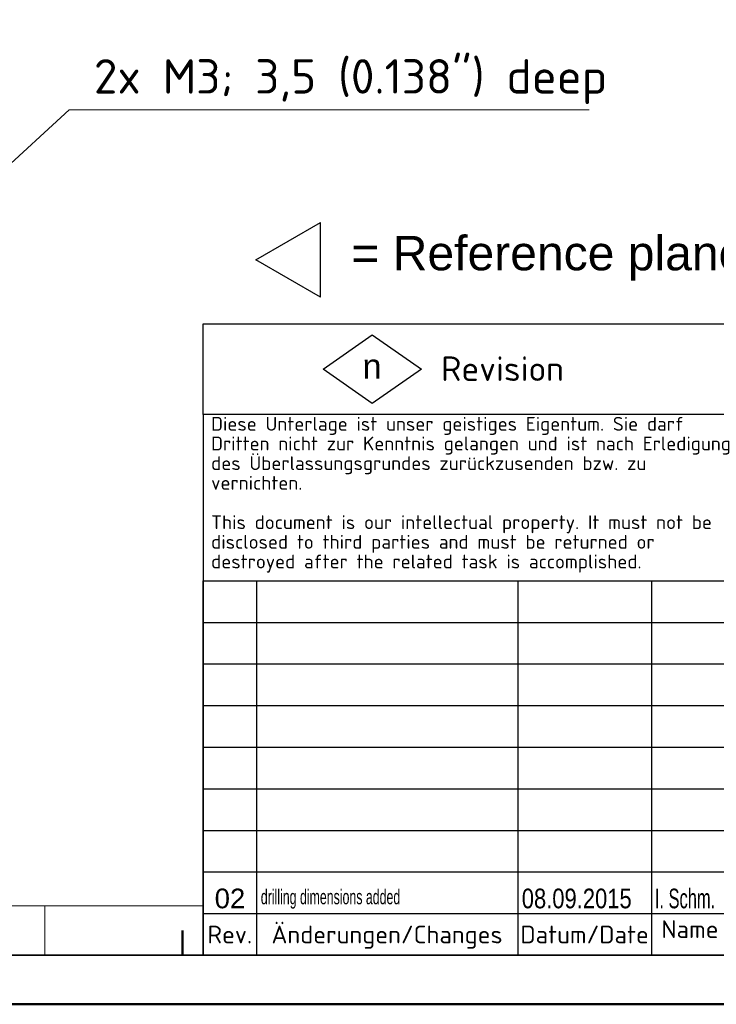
# Model space of a CAD drawing. Header units: millimetres. Extents: x 0 to 420, y 0 to 297.
# Tile 4 of 53: x 208 to 279, y 0 to 100. Entities that reach past the tile are written whole.
import ezdxf
from ezdxf.enums import TextEntityAlignment as Align

# ---------------------------------------------------------------- set-up
doc = ezdxf.new("R2010")
doc.units = ezdxf.units.MM
doc.layers.get('0').update_dxf_attribs({"lineweight": 25})
for name, color, linetype, lineweight in [('001', 7, 'Continuous', 50), ('RAHM2', 7, 'Continuous', 25), ('RAHM3', 7, 'Continuous', 25), ('Skizziergeometrie (ISO)', 7, 'Continuous', 25), ('Symbol (ISO)', 7, 'Continuous', 18), ('Symbole(DIN) 2', 7, 'Continuous', 25), ('Titel (ISO)', 7, 'Continuous', 35)]:
    doc.layers.add(name, color=color, linetype=linetype, lineweight=lineweight)
doc.layers.add('Skizziergeometrie (ISO) rot', color=1, linetype='Continuous', lineweight=25, true_color=0xff0000)
doc.styles.add('Aktuell-DIN', font='arial.ttf')
doc.styles.add('Notiztext (DIN)', font='isocpeur.ttf')
doc.styles.add('Textstil32', font='arial.ttf')
doc.styles.add('Textstil35', font='arial.ttf')
doc.styles.add('Textstil38', font='arial.ttf')
doc.styles.add('Textstil70', font='arial.ttf', dxfattribs={"width": 0.85})
doc.styles.add('Textstil73', font='arial.ttf', dxfattribs={"width": 0.8})
doc.styles.add('Textstil76', font='arial.ttf', dxfattribs={"width": 0.6})
doc.styles.add('Textstil80', font='arial.ttf', dxfattribs={"width": 0.6})
doc.styles.add('Textstil81', font='arial.ttf')
doc.styles.add('Textstil83', font='isocpeur.ttf')
doc.styles.add('Textstil88', font='arial.ttf')
doc.styles.add('Textstil89', font='isocpeur.ttf', dxfattribs={"width": 0.8})
doc.styles.add('Textstil91', font='isocpeur.ttf')
doc.dimstyles.new('Standard (DIN)$7', dxfattribs={"dimtxt": 3.5, "dimasz": 2.5, "dimexe": 1, "dimexo": 0, "dimgap": 0.7, "dimtad": 1, "dimtoh": 1, "dimrnd": 1e-08, "dimtxsty": 'Notiztext (DIN)', "dimcen": 0.09, "dimdle": 10, "dimclrd": 256, "dimclre": 256, "dimclrt": 256, "dimazin": 2, "dimtfac": 0.514286, "dimtdec": 4, "dimtmove": 0, "dimatfit": 3, "dimfxl": 1, "dimtolj": 1, "dimlwd": -1, "dimlwe": -1, "dimarcsym": 0})

# ---------------------------------------------------------------- blocks, each defined once
blk = doc.blocks.new('Spezielle Angaben')
at = {"layer": 'Skizziergeometrie (ISO)'}
for p, q in [((0, 0), (6.58, 3.8)), ((6.58, -3.8), (6.58, 3.8)), ((6.58, -3.8), (0, 0))]:
    blk.add_line(p, q, dxfattribs=at)
at = {"layer": 'Symbole(DIN) 2', "color": 7, "style": 'Aktuell-DIN'}
blk.add_attdef('Angaben:', text='', height=3.5, dxfattribs=at).set_placement((10, 2.5), align=Align.TOP_LEFT)
at = {"layer": 'Symbole(DIN) 2', "color": 7, "style": 'Textstil35'}
blk.add_attdef('Position:', text='', height=2.5, dxfattribs=at).set_placement((2.5, 0), align=Align.MIDDLE_LEFT)
blk = doc.blocks.new('Ränder Basler-A3')
at = {"layer": '001', "color": 7, "linetype": 'Continuous', "lineweight": 18}
for p, q in [((227, 10), (10, 10)), ((211, 10), (211, 5))]:
    blk.add_line(p, q, dxfattribs=at)
at = {"layer": '001'}
for p, q in [((225, 7.5), (225, 5)), ((420, 0), (0, 0))]:
    blk.add_line(p, q, dxfattribs=at)
at = {"layer": '001', "color": 7, "linetype": 'Continuous', "lineweight": 35}
blk.add_line((415, 5), (5, 5), dxfattribs=at)
blk = doc.blocks.new('Schriftfelder Basler')
for p, q in [((-182.88, 54.99), (-182.88, 38.07)), ((0, 54.99), (-182.88, 54.99)), ((-182.88, 0), (-182.88, 4.23)), ((-182.88, 0), (-177.48, 0))]:
    blk.add_line(p, q)
at = {"layer": 'RAHM2'}
for p, q in [((-177.48, 38.07), (-177.48, 0)), ((-150.88, 38.07), (-150.88, 0)), ((-137.28, 38.07), (-137.28, 0)), ((-182.88, 33.84), (-104.03, 33.84)), ((-182.88, 29.61), (-129.43, 29.61)), ((-182.88, 25.38), (-129.43, 25.38)), ((-182.88, 21.15), (-129.43, 21.15)), ((-182.88, 16.92), (-129.43, 16.92)), ((-182.88, 12.69), (-129.43, 12.69)), ((-182.88, 8.46), (-129.43, 8.46)), ((-182.88, 4.23), (0, 4.23))]:
    blk.add_line(p, q, dxfattribs=at)
at = {"layer": 'RAHM3'}
for p, q in [((-182.88, 64.19), (0, 64.19)), ((-182.88, 54.99), (-182.88, 64.19)), ((0, 54.99), (-182.88, 54.99)), ((-182.88, 38.07), (-119.43, 38.07))]:
    blk.add_line(p, q, dxfattribs=at)
at = {"layer": 'Skizziergeometrie (ISO) rot'}
for p, q in [((-170.68, 59.59), (-165.68, 63.09)), ((-165.68, 63.09), (-160.68, 59.59)), ((-165.68, 56.09), (-170.68, 59.59)), ((-160.68, 59.59), (-165.68, 56.09))]:
    blk.add_line(p, q, dxfattribs=at)
at = {"layer": 'Titel (ISO)'}
for p, q in [((-182.88, 38.07), (-182.88, 0)), ((-177.48, 0), (-150.88, 0)), ((-150.88, 0), (-137.28, 0)), ((-137.28, 0), (-129.43, 0))]:
    blk.add_line(p, q, dxfattribs=at)
at = {"layer": 'RAHM2', "style": 'Textstil83'}
for s, p in [('Änderungen/Changes', (-164.18, 1.2)), ('Datum/Date', (-144.08, 1.2)), ('Rev.', (-180.18, 1.2))]:
    blk.add_text(s, height=1.8, dxfattribs=at).set_placement(p, align=Align.CENTER)
blk.add_text('Name', height=1.8, dxfattribs=at).set_placement((-133.36, 1.2), align=Align.BOTTOM_CENTER)
at = {"layer": 'Symbol (ISO)', "color": 1, "true_color": 0xff0000, "insert": (-166.68, 61.14), "char_height": 2.5, "attachment_point": 1, "style": 'Notiztext (DIN)'}
blk.add_mtext('\\fArial|b0|i0;\\H2.5000;n', dxfattribs=at)
at = {"layer": 'Symbol (ISO)', "color": 7, "insert": (-158.68, 60.89), "char_height": 2.5, "attachment_point": 1, "style": 'Notiztext (DIN)'}
blk.add_mtext('\\fISOCPEUR|b0|i0;\\H2.5000;Revision', dxfattribs=at)
at = {"layer": 'Titel (ISO)', "insert": (-182.08, 46.82), "char_height": 1.4, "width": 52.7558, "attachment_point": 4, "line_spacing_factor": 0.857143, "style": 'Notiztext (DIN)'}
blk.add_mtext('\\fISOCPEUR|b0|i0;\\H1.4000;Diese Unterlage ist unser geistiges Eigentum. Sie darf Dritten nicht zur Kenntnis gelangen und ist nach Erledigung des Überlassungsgrundes zurückzusenden bzw. zu vernichten.\\P \\PThis document is our intellectual property. It must not be disclosed to third parties and must be returned or destroyed after the related task is accomplished.', dxfattribs=at)
at = {"layer": 'Titel (ISO)'}
for tag, p, height, style in [('FirstViewScale_001', (-66.85, 50.6), 1.8, 'Textstil88'), ('SPI_Zeichnungsname_001', (-85.79, 32.8), 4.2, 'Textstil81'), ('SPI_Anlagedatum_001', (-118.53, 29.78), 1.8, 'Textstil88'), ('SPI_Anleger_001', (-103.26, 29.77), 1.8, 'Textstil88'), ('SPI_Zeichnungsname_002', (-85.65, 26.43), 4.2, 'Textstil81'), ('SPI_Pruefdatum_001', (-118.53, 23.43), 1.8, 'Textstil88'), ('SPI_Pruefer_001', (-103.06, 23.69), 1.8, 'Textstil88'), ('SPI_Zeichnungsnr_001', (-86.01, 6.76), 5, 'Textstil32'), ('SPI_Version_001', (-50.65, 6.76), 5, 'Textstil32'), ('Blattnummer_001', (-2.72, 10.94), 1.79, 'Textstil91'), ('Anzahl_Blätter_001', (-2.72, 6.01), 1.8, 'Textstil83'), ('1SPI_Revision_001', (-181.72, 4.76), 2, 'Textstil38')]:
    blk.add_attdef(tag, p, '', height=height, dxfattribs=dict(at, style=style))
at = {"layer": 'Titel (ISO)', "style": 'Textstil83'}
for tag, p in [('SPI_Halbzeug1', (-85.36, 47.66)), ('SPI_Werkstoff', (-43.36, 47.66))]:
    blk.add_attdef(tag, text='', height=1.8, dxfattribs=at).set_placement(p, align=Align.TOP_LEFT)
at = {"layer": 'Titel (ISO)'}
for tag, height, style, width, p in [('SPI_Halbzeug2', 1.8, 'Textstil89', 0.8, (-85.36, 39.07)), ('8SPI_Pruefdatum', 2, 'Textstil73', 0.8, (-150.38, 34.34)), ('8SPI_Pruefer', 2, 'Textstil76', 0.6, (-136.78, 34.34)), ('8SPI_Aenderung', 1.5, 'Textstil80', 0.6, (-176.98, 34.34)), ('7SPI_Aenderung', 1.5, 'Textstil80', 0.6, (-176.98, 30.11)), ('7SPI_Pruefdatum', 2, 'Textstil73', 0.8, (-150.38, 30.11)), ('7SPI_Pruefer', 2, 'Textstil76', 0.6, (-136.78, 30.11)), ('6SPI_Pruefdatum', 2, 'Textstil73', 0.8, (-150.38, 25.88)), ('6SPI_Pruefer', 2, 'Textstil76', 0.6, (-136.78, 25.88)), ('6SPI_Aenderung', 1.5, 'Textstil80', 0.6, (-176.98, 25.88)), ('5SPI_Pruefdatum', 2, 'Textstil73', 0.8, (-150.38, 21.65)), ('5SPI_Pruefer', 2, 'Textstil76', 0.6, (-136.78, 21.65)), ('5SPI_Aenderung', 1.5, 'Textstil80', 0.6, (-176.98, 21.65)), ('4SPI_Pruefdatum', 2, 'Textstil73', 0.8, (-150.38, 17.42)), ('4SPI_Pruefer', 2, 'Textstil76', 0.6, (-136.78, 17.42)), ('4SPI_Aenderung', 1.5, 'Textstil80', 0.6, (-176.98, 17.42)), ('3SPI_Pruefdatum', 2, 'Textstil70', 0.85, (-150.38, 13.19)), ('3SPI_Pruefer', 2, 'Textstil76', 0.6, (-136.78, 13.19)), ('3SPI_Aenderung', 1.5, 'Textstil80', 0.6, (-176.98, 13.19)), ('2SPI_Aenderung', 1.5, 'Textstil80', 0.6, (-176.98, 8.96)), ('2SPI_Pruefdatum', 2, 'Textstil73', 0.8, (-150.38, 8.96)), ('2SPI_Pruefer', 2, 'Textstil76', 0.6, (-136.78, 8.96))]:
    blk.add_attdef(tag, text='', height=height, dxfattribs=dict(at, style=style, width=width)).set_placement(p, align=Align.BOTTOM_LEFT)
at = {"layer": 'Titel (ISO)', "style": 'Textstil38'}
for tag, p in [('8SPI_Revision', (-180.18, 34.34)), ('7SPI_Revision', (-180.18, 30.11)), ('6SPI_Revision', (-180.18, 25.88)), ('5SPI_Revision', (-180.18, 21.65)), ('4SPI_Revision', (-180.18, 17.42)), ('3SPI_Revision', (-180.18, 13.19)), ('2SPI_Revision', (-180.18, 8.96))]:
    blk.add_attdef(tag, text='', height=2, dxfattribs=at).set_placement(p, align=Align.BOTTOM_CENTER)
at = {"layer": 'Titel (ISO)'}
for tag, height, style, p in [('SPI_Unterbenennung', 3.5, 'Notiztext (DIN)', (-85.36, 15.23)), ('SPI_Ersatz_fuer', 1.8, 'Textstil88', (-64.86, 1.2)), ('SPI_Ersetzt_durch', 1.8, 'Textstil88', (-14.36, 1.2))]:
    blk.add_attdef(tag, text='', height=height, dxfattribs=dict(at, style=style)).set_placement(p, align=Align.BOTTOM_LEFT)
for tag, p, height, style, width in [('1SPI_Aenderung_001', (-177.02, 5.17), 1.5, 'Textstil80', 0.6), ('1SPI_Pruefdatum_001', (-150.47, 4.76), 2, 'Textstil73', 0.8), ('1SPI_Pruefer_001', (-136.94, 4.76), 2, 'Textstil76', 0.6)]:
    blk.add_attdef(tag, p, '', height=height, dxfattribs=dict(at, style=style, width=width))

msp = doc.modelspace()

# ---------------------------------------------------------------- block references
msp.add_blockref('Ränder Basler-A3', (0, 0))
ref = msp.add_blockref('Spezielle Angaben', (232.456, 75.705))
ref.add_attrib('Angaben:_001', '= Reference plane', (242.184, 74.646), dxfattribs={"layer": 'Symbole(DIN) 2', "color": 7, "height": 3.5, "style": 'Aktuell-DIN'})
ref = msp.add_blockref('Schriftfelder Basler', (410, 5))
ref.add_attrib('1SPI_Revision_001', '02', (228.282, 9.764), dxfattribs={"layer": 'Titel (ISO)', "height": 2, "style": 'Textstil38'})
ref.add_attrib('1SPI_Aenderung_001', 'drilling dimensions added', (232.977, 10.171), dxfattribs={"layer": 'Titel (ISO)', "height": 1.5, "style": 'Textstil80', "width": 0.6})
ref.add_attrib('1SPI_Pruefdatum_001', '08.09.2015', (259.527, 9.764), dxfattribs={"layer": 'Titel (ISO)', "height": 2, "style": 'Textstil73', "width": 0.8})
ref.add_attrib('1SPI_Pruefer_001', 'I. Schm.', (273.064, 9.764), dxfattribs={"layer": 'Titel (ISO)', "height": 2, "style": 'Textstil76', "width": 0.6})

# ---------------------------------------------------------------- texts
at = {"layer": 'Symbol (ISO)', "insert": (215.99, 91.56), "char_height": 3.5, "width": 51.58542, "attachment_point": 7, "line_spacing_factor": 0.6125, "style": 'Notiztext (DIN)'}
msp.add_mtext('{2x M3; 3,5 (0.138") deep}', dxfattribs=at)

# ---------------------------------------------------------------- leaders
at = {"layer": 'Symbol (ISO)', "annotation_type": 0, "has_hookline": 1, "hookline_direction": 0, "text_width": 50.4}
msp.add_leader([(202.932, 81.271), (213.49, 90.977), (215.99, 90.977)], dimstyle='Standard (DIN)$7', override={"dimgap": 0, "dimtad": 1}, dxfattribs=at)

doc.saveas('drawing.dxf')
